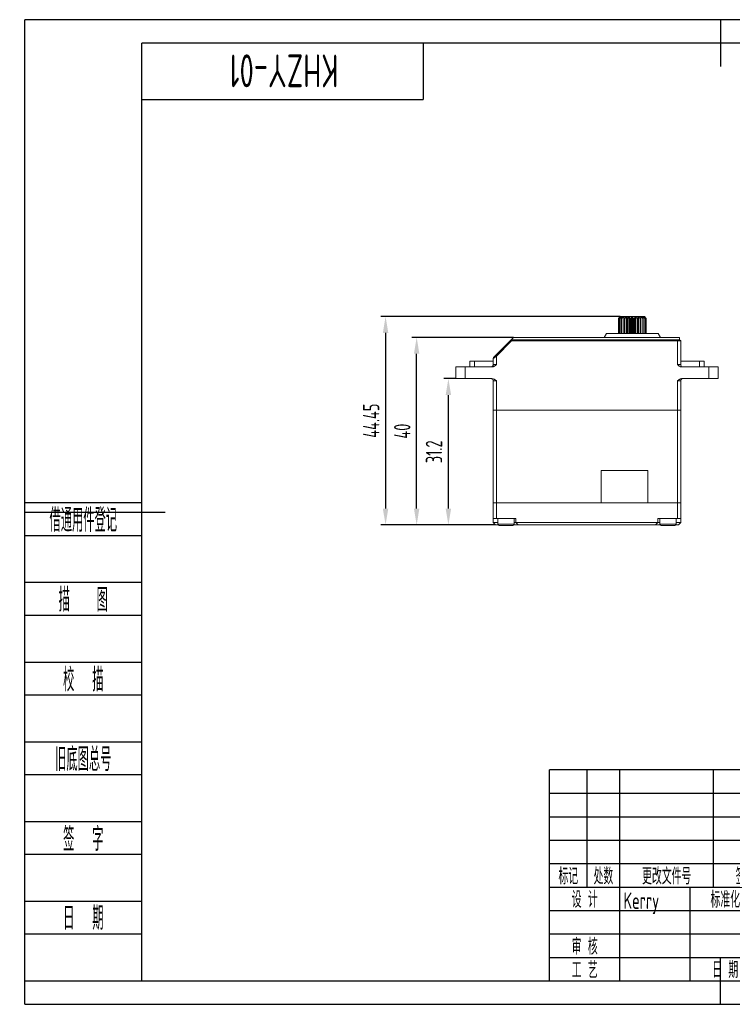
# Model space of a CAD drawing. Header units: inches. Extents: x -26 to 276, y -5 to 205.
# Tile 1 of 2: x -26 to 126, y -5 to 205. Entities that reach past the tile are written whole.
import ezdxf
from ezdxf.enums import TextEntityAlignment as Align

# ---------------------------------------------------------------- set-up
doc = ezdxf.new("R2010")
doc.units = ezdxf.units.IN
doc.header["$MEASUREMENT"] = 0
for name, color, linetype in [('02___PRT_ALL_AXES', 7, 'Continuous'), ('1轮廓实线层', 7, 'Continuous'), ('2细线层', 4, 'Continuous'), ('6文字层', 3, 'Continuous'), ('7标注层', 4, 'Continuous'), ('图框层', 7, 'Continuous')]:
    doc.layers.add(name, color=color, linetype=linetype)
doc.styles.add('PC_TEXTSTYLE', font='ISOCP.SHX', dxfattribs={"width": 0.707, "bigfont": 'GBCBIG.SHX'})
doc.dimstyles.new('GB_LINEAR', dxfattribs={"dimtxt": 3.5, "dimasz": 3.5, "dimexe": 1, "dimexo": 0, "dimgap": 1.5, "dimtad": 1, "dimdsep": 46, "dimtxsty": 'PC_TEXTSTYLE', "dimcen": 0, "dimclrd": 256, "dimclrt": 3, "dimadec": 0, "dimazin": 2, "dimtp": 0.1, "dimtm": 0.1, "dimtfac": 0.71, "dimtdec": 3, "dimtmove": 0, "dimatfit": 3, "dimfxl": 1, "dimtfill": 1, "dimarcsym": 0})

# ---------------------------------------------------------------- blocks, each defined once
blk = doc.blocks.new('*D2')
at = {"layer": '7标注层', "color": 0, "lineweight": -2}
for p, q in [((66.98, 128.44), (64.41, 128.44)), ((75.48, 97.24), (64.41, 97.24))]:
    blk.add_line(p, q, dxfattribs=at)
at = {"layer": '7标注层', "lineweight": -2}
blk.add_line((65.41, 100.74), (65.41, 124.94), dxfattribs=at)
at = {"layer": '7标注层'}
for points in [[(66, 124.94), (64.83, 124.94), (65.41, 128.44)], [(64.83, 100.74), (66, 100.74), (65.41, 97.24)]]:
    blk.add_solid(points, dxfattribs=at)
at = {"layer": 'Defpoints', "color": 0}
for p in [(65.41, 128.44), (66.98, 128.44), (75.48, 97.24)]:
    blk.add_point(p, dxfattribs=at)
at = {"layer": '7标注层', "color": 3, "insert": (62.34, 112.84), "char_height": 3.5, "attachment_point": 5, "rotation": 90, "style": 'PC_TEXTSTYLE', "bg_fill": 3, "box_fill_scale": 1.25, "bg_fill_color": 257, "bg_fill_transparency": 0}
blk.add_mtext('31.2', dxfattribs=at)
blk = doc.blocks.new('*D3')
at = {"layer": '7标注层', "color": 0, "lineweight": -2}
for p, q in [((79.28, 137.24), (57.64, 137.24)), ((75.48, 97.24), (57.64, 97.24))]:
    blk.add_line(p, q, dxfattribs=at)
at = {"layer": '7标注层', "lineweight": -2}
blk.add_line((58.64, 100.74), (58.64, 133.74), dxfattribs=at)
at = {"layer": '7标注层'}
for points in [[(59.22, 133.74), (58.06, 133.74), (58.64, 137.24)], [(58.06, 100.74), (59.22, 100.74), (58.64, 97.24)]]:
    blk.add_solid(points, dxfattribs=at)
at = {"layer": 'Defpoints', "color": 0}
for p in [(58.64, 137.24), (79.28, 137.24), (75.48, 97.24)]:
    blk.add_point(p, dxfattribs=at)
at = {"layer": '7标注层', "color": 3, "insert": (55.56, 117.24), "char_height": 3.5, "attachment_point": 5, "rotation": 90, "style": 'PC_TEXTSTYLE', "bg_fill": 3, "box_fill_scale": 1.25, "bg_fill_color": 257, "bg_fill_transparency": 0}
blk.add_mtext('40', dxfattribs=at)
blk = doc.blocks.new('*D4')
at = {"layer": '7标注层', "color": 0, "lineweight": -2}
for p, q in [((102.09, 141.69), (51.01, 141.69)), ((75.48, 97.24), (51.01, 97.24))]:
    blk.add_line(p, q, dxfattribs=at)
at = {"layer": '7标注层', "lineweight": -2}
blk.add_line((52.01, 138.19), (52.01, 100.74), dxfattribs=at)
at = {"layer": '7标注层'}
for points in [[(52.59, 138.19), (51.42, 138.19), (52.01, 141.69)], [(51.42, 100.74), (52.59, 100.74), (52.01, 97.24)]]:
    blk.add_solid(points, dxfattribs=at)
at = {"layer": 'Defpoints', "color": 0}
for p in [(102.09, 141.69), (52.01, 97.24), (75.48, 97.24)]:
    blk.add_point(p, dxfattribs=at)
at = {"layer": '7标注层', "color": 3, "insert": (48.93, 119.47), "char_height": 3.5, "attachment_point": 5, "rotation": 90, "style": 'PC_TEXTSTYLE', "bg_fill": 3, "box_fill_scale": 1.25, "bg_fill_color": 257, "bg_fill_transparency": 0}
blk.add_mtext('44.45', dxfattribs=at)
blk = doc.blocks.new('ZwmFrameMain_A4^_^无分区图框^_^landscape')
at = {"layer": '1轮廓实线层'}
for p, q in [((123.5, 205), (123.5, 195)), ((0, 0), (0, 200)), ((267, 200), (0, 200)), ((267, 200), (267, 0)), ((-25, 100), (5, 100)), ((272, 100), (262, 100)), ((123.5, -5), (123.5, 5)), ((0, 0), (267, 0))]:
    blk.add_line(p, q, dxfattribs=at)
at = {"layer": '2细线层'}
for p, q in [((-25, -5), (-25, 205)), ((272, 205), (-25, 205)), ((272, 205), (272, -5)), ((-25, -5), (272, -5))]:
    blk.add_line(p, q, dxfattribs=at)
blk = doc.blocks.new('ZwmFrameMain_标题栏1')
at = {"layer": '1轮廓实线层'}
for p, q in [((-180, 0), (-180, 45)), ((0, 45), (-180, 45)), ((-172, 20), (-172, 45)), ((-165, 20), (-165, 45)), ((-145, 20), (-145, 45)), ((-130, 20), (-130, 45)), ((-120, 0), (-120, 45)), ((0, 0), (0, 45)), ((-60, 30), (0, 30)), ((-180, 20), (-60, 20)), ((-165, 0), (-165, 20)), ((-150, 0), (-150, 20)), ((-135, 0), (-135, 20)), ((-60, 15), (0, 15)), ((-180, 0), (0, 0))]:
    blk.add_line(p, q, dxfattribs=at)
at = {"layer": '1轮廓实线层', "color": 7}
for p, q in [((-60, 0), (-60, 45)), ((-180, 25), (-120, 25))]:
    blk.add_line(p, q, dxfattribs=at)
at = {"layer": '2细线层'}
for p, q in [((-180, 40), (-120, 40)), ((-180, 35), (-120, 35)), ((-180, 30), (-120, 30)), ((-90, 0), (-90, 20)), ((-75, 6), (-75, 20)), ((-180, 15), (-120, 15)), ((-120, 14), (-60, 14)), ((-112.5, 6), (-112.5, 14)), ((-105, 6), (-105, 14)), ((-97.5, 6), (-97.5, 14)), ((-180, 10), (-120, 10)), ((-180, 5), (-120, 5)), ((-120, 6), (-60, 6))]:
    blk.add_line(p, q, dxfattribs=at)
at = {"layer": '6文字层', "style": 'PC_TEXTSTYLE', "width": 0.667}
for s, p in [('标记', (-176, 22.5)), ('处数', (-168.5, 22.5)), (' 更改文件号 ', (-155, 22.5)), (' 签 字 ', (-137.5, 22.5)), (' 日期 ', (-125, 22.5)), (' 设 计 ', (-172.5, 17.51)), (' 标准化 ', (-142.5, 17.51)), (' 图 样 标 记 ', (-105, 17)), (' 重 量 ', (-82.5, 17)), (' 比 例 ', (-67.5, 17)), (' 审 核 ', (-172.5, 7.5)), (' 工 艺 ', (-172.5, 2.5)), (' 日 期 ', (-142.5, 2.5)), ('共       页', (-105, 3)), ('第       页', (-75, 3))]:
    blk.add_text(s, height=3.5, dxfattribs=at).set_placement(p, align=Align.MIDDLE)
at = {"layer": '6文字层', "style": 'PC_TEXTSTYLE', "flags": 8}
for tag, height, width, p, p2 in [('企业名称', 5, 3.445461, (-54.29, 34.82), (-5.27, 34.82)), ('产品名称或材料标记', 7, 1.034456, (-113.46, 28.64), (-66.42, 28.64)), ('图样名称', 5, 3.480264, (-54.79, 19.98), (-5.27, 19.98)), ('标准化', 3.5, 1.756036, (-133.83, 15.37), (-120.75, 15.37)), ('重量', 3.5, 2.448074, (-88.46, 7.54), (-76.55, 7.54)), ('比例', 3.5, 2.367734, (-73.35, 7.54), (-61.93, 7.54)), ('图样代号', 5, 3.489916, (-54.79, 5.63), (-5.52, 5.63)), ('审核', 3.5, 2.723972, (-163.99, 5.37), (-150.63, 5.37)), ('工艺', 3.5, 2.851598, (-164.21, 0.37), (-150.89, 0.37)), ('日期', 3.5, 2.733185, (-133.83, 0.37), (-120.75, 0.37)), ('共几页', 3.5, 0.953151, (-108.58, 1.48), (-101.56, 1.48))]:
    blk.add_attdef(tag, text='', height=height, dxfattribs=dict(at, width=width)).set_placement(p, p2, align=Align.FIT)
at = {"layer": '6文字层', "style": 'PC_TEXTSTYLE', "width": 9.901758, "flags": 8}
blk.add_attdef('设计', text='', height=3.5, rotation=359.5768, dxfattribs=at).set_placement((-164.23, 15.37), (-150.37, 15.27), align=Align.FIT)
at = {"layer": '6文字层', "color": 3, "style": 'PC_TEXTSTYLE', "width": 0.96618, "flags": 8}
blk.add_attdef('第几页', text='', height=3.5, dxfattribs=at).set_placement((-78.29, 1.5), (-71.16, 1.5), align=Align.FIT)
at = {"layer": '6文字层', "color": 0, "style": 'PC_TEXTSTYLE', "width": 0.715273, "flags": 8}
blk.add_attdef('图纸张数', text='', height=3.5, dxfattribs=at).set_placement((-2.66, -3.87), (4.46, -3.87), align=Align.FIT)
blk = doc.blocks.new('ZwmFrameMain_图样代号')
at = {"layer": '2细线层', "linetype": 'Continuous'}
for p in [(60, 0), (0, -12)]:
    blk.add_line(p, (60, -12), dxfattribs=at)
at = {"layer": '6文字层', "style": 'PC_TEXTSTYLE', "width": 2.827942}
blk.add_attdef('图样代号', text='', height=7, rotation=180, dxfattribs=at).set_placement((58.24, -2.4), (2.35, -2.4), align=Align.FIT)
blk = doc.blocks.new('ZwmFrameMain_附加栏')
at = {"layer": '2细线层'}
for p, q in [((-25, 102), (0, 102)), ((-25, 95), (0, 95)), ((-25, 85), (0, 85)), ((-25, 78), (0, 78)), ((-25, 68), (0, 68)), ((-25, 61), (0, 61)), ((-25, 51), (0, 51)), ((-25, 44), (0, 44)), ((-25, 34), (0, 34)), ((-25, 27), (0, 27)), ((-25, 17), (0, 17)), ((-25, 10), (0, 10)), ((-25, 0), (0, 0))]:
    blk.add_line(p, q, dxfattribs=at)
at = {"layer": '6文字层', "color": 3, "style": 'PC_TEXTSTYLE'}
for s, width, p in [('借通用件登记', 0.667, (-12.5, 98.5)), ('描   图', 0.6667, (-12.5, 81.5)), ('校  描', 0.667, (-12.5, 64.5)), ('旧底图总号', 0.667, (-12.5, 47.5)), ('签  字', 0.667, (-12.5, 30.5)), ('日  期', 0.667, (-12.49, 13.6))]:
    blk.add_text(s, height=5, dxfattribs=dict(at, width=width)).set_placement(p, align=Align.MIDDLE)
at = {"layer": '6文字层', "style": 'PC_TEXTSTYLE'}
for tag, width, p, p2 in [('借通用件登记', 0.671328, (-23.44, 86.36), (-1.25, 86.36)), ('描图', 2.120922, (-23.44, 69.36), (-1.25, 69.36)), ('校图', 2.149976, (-23.75, 52.06), (-1.25, 52.06)), ('旧底图总号', 0.761452, (-22.84, 35.67), (-1.86, 35.67)), ('签字', 2.026939, (-23.14, 18.37), (-1.56, 18.37)), ('日期', 1.89999, (-22.84, 1.37), (-2.17, 1.37))]:
    blk.add_attdef(tag, text='', height=5, dxfattribs=dict(at, width=width)).set_placement(p, p2, align=Align.FIT)

msp = doc.modelspace()

# ---------------------------------------------------------------- linework, layer by layer
at = {"color": 7, "lineweight": 0}
for p, q in [((101.689, 141.29), (101.706, 141.308)), ((101.689, 138.04), (101.689, 141.29)), ((101.706, 141.308), (101.753, 141.356)), ((102.077, 141.669), (101.724, 141.29)), ((101.724, 141.29), (101.724, 138.04)), ((101.724, 141.29), (101.758, 141.29)), ((101.753, 141.356), (101.88, 141.483)), ((101.758, 141.29), (102.141, 141.641)), ((101.758, 138.04), (101.758, 141.29)), ((101.88, 141.483), (101.882, 141.485)), ((101.882, 141.485), (102.006, 141.608)), ((102.215, 141.669), (101.932, 141.29)), ((101.932, 141.29), (101.932, 138.04)), ((101.932, 141.29), (102.01, 141.29)), ((102.006, 141.608), (102.068, 141.669)), ((102.01, 141.29), (102.433, 141.669)), ((102.01, 138.04), (102.01, 141.29)), ((102.068, 141.669), (102.083, 141.684)), ((102.068, 141.669), (102.068, 141.66)), ((102.084, 141.677), (102.077, 141.669)), ((102.083, 141.684), (102.09, 141.69)), ((102.096, 141.69), (102.084, 141.677)), ((102.096, 141.69), (102.51, 141.69)), ((102.141, 141.641), (102.173, 141.669)), ((102.173, 141.669), (102.197, 141.69)), ((102.173, 141.669), (102.173, 141.613)), ((102.219, 141.674), (102.215, 141.669)), ((102.221, 141.677), (102.219, 141.674)), ((102.23, 141.69), (102.221, 141.677)), ((102.506, 141.666), (102.311, 141.29)), ((102.311, 141.29), (102.311, 138.04)), ((102.311, 141.29), (102.428, 141.29)), ((102.428, 141.29), (102.834, 141.669)), ((102.428, 138.04), (102.428, 141.29)), ((102.433, 141.669), (102.46, 141.69)), ((102.433, 141.669), (102.433, 141.527)), ((102.508, 141.669), (102.506, 141.666)), ((102.516, 141.69), (102.508, 141.669)), ((102.516, 141.69), (107.225, 141.69)), ((102.834, 141.669), (102.86, 141.69)), ((102.834, 141.669), (102.834, 138.04)), ((102.935, 141.669), (102.838, 141.29)), ((102.838, 141.29), (102.838, 138.04)), ((102.838, 141.29), (102.987, 141.29)), ((102.936, 141.675), (102.935, 141.669)), ((102.936, 141.69), (102.937, 141.684)), ((102.937, 141.684), (102.936, 141.675)), ((102.987, 141.29), (103.349, 141.669)), ((102.987, 138.04), (102.987, 141.29)), ((103.349, 141.669), (103.374, 141.69)), ((103.349, 141.669), (103.349, 138.04)), ((103.465, 141.69), (103.47, 141.669)), ((103.47, 138.04), (103.47, 141.669)), ((103.47, 141.669), (103.479, 141.29)), ((103.479, 141.29), (103.479, 138.04)), ((103.479, 141.29), (103.65, 141.29)), ((103.65, 141.29), (103.946, 141.669)), ((103.65, 138.04), (103.65, 141.29)), ((103.946, 141.669), (103.968, 141.69)), ((103.946, 141.669), (103.946, 138.04)), ((104.069, 141.69), (104.08, 141.669)), ((104.08, 138.04), (104.08, 141.669)), ((104.08, 141.669), (104.194, 141.29)), ((104.194, 141.29), (104.194, 138.04)), ((104.194, 141.29), (104.376, 141.29)), ((104.376, 141.29), (104.588, 141.669)), ((104.376, 138.04), (104.376, 141.29)), ((104.588, 141.669), (104.605, 141.69)), ((104.588, 141.669), (104.588, 138.04)), ((104.71, 141.69), (104.727, 141.669)), ((104.727, 138.04), (104.727, 141.669)), ((104.727, 141.669), (104.938, 141.29)), ((104.938, 141.29), (104.938, 138.04)), ((104.938, 141.29), (105.12, 141.29)), ((105.12, 141.29), (105.234, 141.669)), ((105.12, 138.04), (105.12, 141.29)), ((105.234, 141.669), (105.246, 141.69)), ((105.234, 141.669), (105.234, 138.04)), ((105.347, 141.69), (105.368, 141.669)), ((105.368, 138.04), (105.368, 141.669)), ((105.368, 141.669), (105.665, 141.29)), ((105.665, 141.29), (105.665, 138.04)), ((105.665, 141.29), (105.835, 141.29)), ((105.835, 141.29), (105.844, 141.669)), ((105.835, 138.04), (105.835, 141.29)), ((105.844, 141.669), (105.849, 141.69)), ((105.844, 141.669), (105.844, 138.04)), ((105.941, 141.69), (105.966, 141.669)), ((105.966, 138.04), (105.966, 141.669)), ((105.966, 141.669), (106.328, 141.29)), ((106.328, 141.29), (106.328, 138.04)), ((106.328, 141.29), (106.476, 141.29)), ((106.378, 141.684), (106.378, 141.69)), ((106.38, 141.669), (106.378, 141.684)), ((106.476, 141.29), (106.38, 141.669)), ((106.454, 141.69), (106.481, 141.669)), ((106.476, 138.04), (106.476, 141.29)), ((106.481, 138.04), (106.481, 141.669)), ((106.481, 141.669), (106.886, 141.29)), ((106.807, 141.669), (106.799, 141.69)), ((106.809, 141.666), (106.807, 141.669)), ((107.003, 141.29), (106.809, 141.666)), ((106.855, 141.69), (106.881, 141.669)), ((106.881, 141.527), (106.881, 141.669)), ((106.881, 141.669), (107.304, 141.29)), ((106.886, 141.29), (106.886, 138.04)), ((106.886, 141.29), (107.003, 141.29)), ((107.003, 138.04), (107.003, 141.29)), ((107.089, 141.684), (107.085, 141.69)), ((107.099, 141.669), (107.089, 141.684)), ((107.382, 141.29), (107.099, 141.669)), ((107.117, 141.69), (107.125, 141.684)), ((107.125, 141.684), (107.133, 141.677)), ((107.133, 141.677), (107.142, 141.669)), ((107.142, 141.613), (107.142, 141.669)), ((107.142, 141.669), (107.174, 141.641)), ((107.174, 141.641), (107.556, 141.29)), ((107.221, 141.687), (107.218, 141.69)), ((107.238, 141.669), (107.221, 141.687)), ((107.225, 141.69), (107.239, 141.677)), ((107.59, 141.29), (107.238, 141.669)), ((107.239, 141.677), (107.242, 141.674)), ((107.242, 141.674), (107.247, 141.669)), ((107.247, 141.66), (107.247, 141.669)), ((107.247, 141.669), (107.308, 141.608)), ((107.304, 141.29), (107.304, 138.04)), ((107.304, 141.29), (107.382, 141.29)), ((107.308, 141.608), (107.435, 141.483)), ((107.382, 138.04), (107.382, 141.29)), ((107.435, 141.483), (107.561, 141.356)), ((107.556, 141.29), (107.556, 138.04)), ((107.556, 141.29), (107.59, 141.29)), ((107.561, 141.356), (107.608, 141.308)), ((107.59, 138.04), (107.59, 141.29)), ((107.608, 141.308), (107.626, 141.29)), ((107.626, 141.29), (107.626, 138.04)), ((75.054, 132.927), (79.282, 137.24)), ((79.492, 136.74), (78.785, 136.733)), ((78.785, 136.733), (78.891, 136.484)), ((79.282, 137.24), (114.597, 137.24)), ((79.495, 136.49), (79.492, 136.74)), ((114.732, 136.74), (79.492, 136.74)), ((99.157, 138.04), (98.657, 137.24)), ((99.157, 138.04), (110.157, 138.04)), ((110.157, 138.04), (110.657, 137.24)), ((114.282, 131.44), (114.282, 136.74)), ((114.697, 136.74), (114.697, 137.14)), ((114.982, 136.49), (114.732, 136.74)), ((78.891, 136.484), (75.682, 133.211)), ((79.493, 136.49), (78.891, 136.484)), ((114.982, 136.49), (79.493, 136.49)), ((114.982, 136.49), (114.982, 131.44)), ((74.982, 132.752), (75.054, 132.927)), ((74.982, 131.44), (74.982, 132.752)), ((75.682, 133.211), (75.162, 132.87)), ((75.682, 133.211), (75.504, 133.386)), ((75.682, 133.211), (75.682, 131.44)), ((66.982, 128.44), (66.982, 130.94)), ((66.982, 130.94), (74.708, 130.94)), ((68.982, 128.44), (68.982, 130.94)), ((69.984, 130.94), (69.984, 132.14)), ((69.984, 132.14), (74.982, 132.14)), ((70.982, 130.94), (70.982, 132.14)), ((75.682, 131.44), (74.982, 131.44)), ((114.982, 131.44), (114.282, 131.44)), ((114.982, 132.14), (119.981, 132.14)), ((115.257, 130.94), (122.982, 130.94)), ((118.982, 132.14), (118.982, 130.94)), ((119.981, 132.14), (119.981, 130.94)), ((120.982, 130.94), (120.982, 128.44)), ((122.982, 130.94), (122.982, 128.44)), ((74.708, 128.44), (66.982, 128.44)), ((122.982, 128.44), (115.257, 128.44)), ((74.982, 97.74), (74.982, 127.94)), ((74.982, 127.94), (75.682, 127.94)), ((75.682, 98.64), (75.682, 127.94)), ((114.282, 127.94), (114.982, 127.94)), ((114.282, 98.64), (114.282, 127.94)), ((114.982, 97.74), (114.982, 127.94)), ((114.982, 121.74), (74.982, 121.74)), ((107.982, 108.84), (97.982, 108.84)), ((97.982, 107.54), (97.982, 108.84)), ((97.982, 101.94), (97.982, 107.54)), ((107.982, 107.54), (107.982, 108.84)), ((107.982, 101.94), (107.982, 107.54)), ((114.982, 101.94), (74.982, 101.94)), ((74.982, 98.64), (79.832, 98.64)), ((75.482, 97.24), (74.982, 97.74)), ((74.982, 97.74), (75.932, 97.74)), ((75.482, 97.24), (76.013, 97.24)), ((79.432, 97.44), (75.932, 97.44)), ((79.132, 97.14), (76.232, 97.14)), ((79.351, 97.24), (110.613, 97.24)), ((110.532, 97.74), (79.432, 97.74)), ((79.832, 98.64), (79.832, 97.74)), ((79.832, 97.74), (80.332, 97.24)), ((109.632, 97.24), (110.132, 97.74)), ((110.132, 98.64), (114.982, 98.64)), ((110.132, 98.64), (110.132, 97.74)), ((114.032, 97.44), (110.532, 97.44)), ((113.732, 97.14), (110.832, 97.14)), ((114.482, 97.24), (113.951, 97.24)), ((114.982, 97.74), (114.032, 97.74)), ((114.982, 97.74), (114.482, 97.24))]:
    msp.add_line(p, q, dxfattribs=at)
for centre, radius, start, end in [((114.597, 137.14), 0.1, 0, 90), ((74.482, 131.44), 0.5, 270, 0), ((115.482, 131.44), 0.5, 180, 252), ((74.482, 127.94), 0.5, 0, 72), ((115.482, 127.94), 0.5, 108, 180), ((76.232, 97.44), 0.3, 180, 270), ((79.132, 97.44), 0.3, 270, 0), ((110.832, 97.44), 0.3, 180, 270), ((113.732, 97.44), 0.3, 270, 0)]:
    msp.add_arc(centre, radius, start, end, dxfattribs=at)
for points, start_tangent, end_tangent in [([(75.162, 132.87), (75.059, 132.803), (75.001, 132.765), (74.982, 132.752)], (-0.8522758, -0.5230927), (0, -1)), ([(75.682, 131.44), (75.58, 131.355), (75.475, 131.27), (75.367, 131.189), (75.255, 131.115), (75.139, 131.051), (75.015, 130.998), (74.874, 130.958), (74.708, 130.94)], (-0.7637626, -0.6454972), (-1, 0)), ([(115.257, 130.94), (115.073, 130.962), (114.878, 131.027), (114.68, 131.134), (114.482, 131.275), (114.282, 131.44)], (-1, 0), (-0.7637626, 0.6454972)), ([(74.708, 128.44), (74.892, 128.419), (75.087, 128.354), (75.285, 128.247), (75.482, 128.105), (75.682, 127.94)], (1, 0), (0.7637626, -0.6454972)), ([(114.282, 127.94), (114.385, 128.026), (114.49, 128.111), (114.598, 128.192), (114.711, 128.266), (114.827, 128.33), (114.952, 128.383), (115.092, 128.423), (115.257, 128.44)], (0.7637626, 0.6454972), (1, 0))]:
    msp.add_spline(points, degree=3, dxfattribs=dict(at, start_tangent=start_tangent, end_tangent=end_tangent))
at = {"layer": '02___PRT_ALL_AXES', "color": 7, "lineweight": 0}
for p, q in [((75.932, 98.64), (75.932, 97.44)), ((79.432, 98.64), (79.432, 97.44)), ((110.532, 98.64), (110.532, 97.44)), ((114.032, 98.64), (114.032, 97.44))]:
    msp.add_line(p, q, dxfattribs=at)

# ---------------------------------------------------------------- block references
at = {"layer": '图框层'}
ref = msp.add_blockref('ZwmFrameMain_图样代号', (0, 200), dxfattribs=at)
ref.add_attrib('图样代号', 'KHZY-01', dxfattribs={"layer": '6文字层', "height": 7, "rotation": 180, "style": 'PC_TEXTSTYLE', "width": 0.707}).set_placement((30.293, 197.597), align=Align.CENTER)
msp.add_blockref('ZwmFrameMain_附加栏', (0, 0), dxfattribs=at)
ref = msp.add_blockref('ZwmFrameMain_标题栏1', (267, 0), dxfattribs=at)
ref.add_attrib('设计', 'Kerry', (102.771, 15.372), dxfattribs={"layer": '6文字层', "height": 3.5, "rotation": 359.57685, "style": 'PC_TEXTSTYLE', "width": 0.707})
ref.add_attrib('日期', '2023/11/7', dxfattribs={"layer": '6文字层', "height": 3.5, "style": 'PC_TEXTSTYLE', "width": 0.650093}).set_placement((133.165, 0.371), (146.248, 0.371), align=Align.FIT)
ref.add_attrib('图样名称', '单轴舵机40×20×40系列外观尺寸图', dxfattribs={"layer": '6文字层', "height": 5, "style": 'PC_TEXTSTYLE', "width": 0.707}).set_placement((236.973, 19.978), align=Align.CENTER)
ref.add_attrib('图样代号', 'KHZY-01', dxfattribs={"layer": '6文字层', "height": 5, "style": 'PC_TEXTSTYLE', "width": 0.707}).set_placement((236.85, 5.63), align=Align.CENTER)
ref.add_attrib('比例', '1:1', dxfattribs={"layer": '6文字层', "height": 3.5, "style": 'PC_TEXTSTYLE', "width": 0.707}).set_placement((199.359, 7.542), align=Align.CENTER)

# ---------------------------------------------------------------- next in the draw order: dimensions: what is measured, and where the dimension line sits
at = {"layer": '7标注层'}
dim = msp.add_linear_dim(base=(65.414, 128.44), p1=(75.482, 97.24), p2=(66.982, 128.44), angle=90, dimstyle='GB_LINEAR', override={"dimscale": 1, "dimgap": 1.5, "dimtad": 1, "dimjust": 0, "dimdec": 2, "dimlfac": 1, "dimse1": 0, "dimse2": 0, "dimsd1": 0, "dimsd2": 0, "dimclrd": 256, "dimclre": 0, "dimtofl": 1, "dimtvp": 0.1}, dxfattribs=at)
dim.commit()
dim.dimension.update_dxf_attribs({"geometry": '*D2', "text_midpoint": (62.339, 112.84)})

# ---------------------------------------------------------------- next in the draw order: dimensions: what is measured, and where the dimension line sits
dim = msp.add_linear_dim(base=(58.64, 137.24), p1=(75.482, 97.24), p2=(79.282, 137.24), angle=90, dimstyle='GB_LINEAR', override={"dimscale": 1, "dimgap": 1.5, "dimtad": 1, "dimjust": 0, "dimdec": 2, "dimlfac": 1, "dimse1": 0, "dimse2": 0, "dimsd1": 0, "dimsd2": 0, "dimclrd": 256, "dimclre": 0, "dimtofl": 1, "dimtvp": 0.1}, dxfattribs=at)
dim.commit()
dim.dimension.update_dxf_attribs({"geometry": '*D3', "text_midpoint": (55.563, 117.24)})

# ---------------------------------------------------------------- next in the draw order: dimensions: what is measured, and where the dimension line sits
dim = msp.add_linear_dim(base=(52.006, 97.24), p1=(102.09, 141.69), p2=(75.482, 97.24), angle=90, dimstyle='GB_LINEAR', override={"dimscale": 1, "dimgap": 1.5, "dimtad": 1, "dimjust": 0, "dimdec": 2, "dimlfac": 1, "dimse1": 0, "dimse2": 0, "dimsd1": 0, "dimsd2": 0, "dimclrd": 256, "dimclre": 0, "dimtofl": 1, "dimtvp": 0.1}, dxfattribs=at)
dim.commit()
dim.dimension.update_dxf_attribs({"geometry": '*D4', "text_midpoint": (48.931, 119.465)})

# ---------------------------------------------------------------- next in the draw order: block references
at = {"layer": '图框层'}
msp.add_blockref('ZwmFrameMain_A4^_^无分区图框^_^landscape', (0, 0), dxfattribs=at)

doc.saveas('drawing.dxf')
